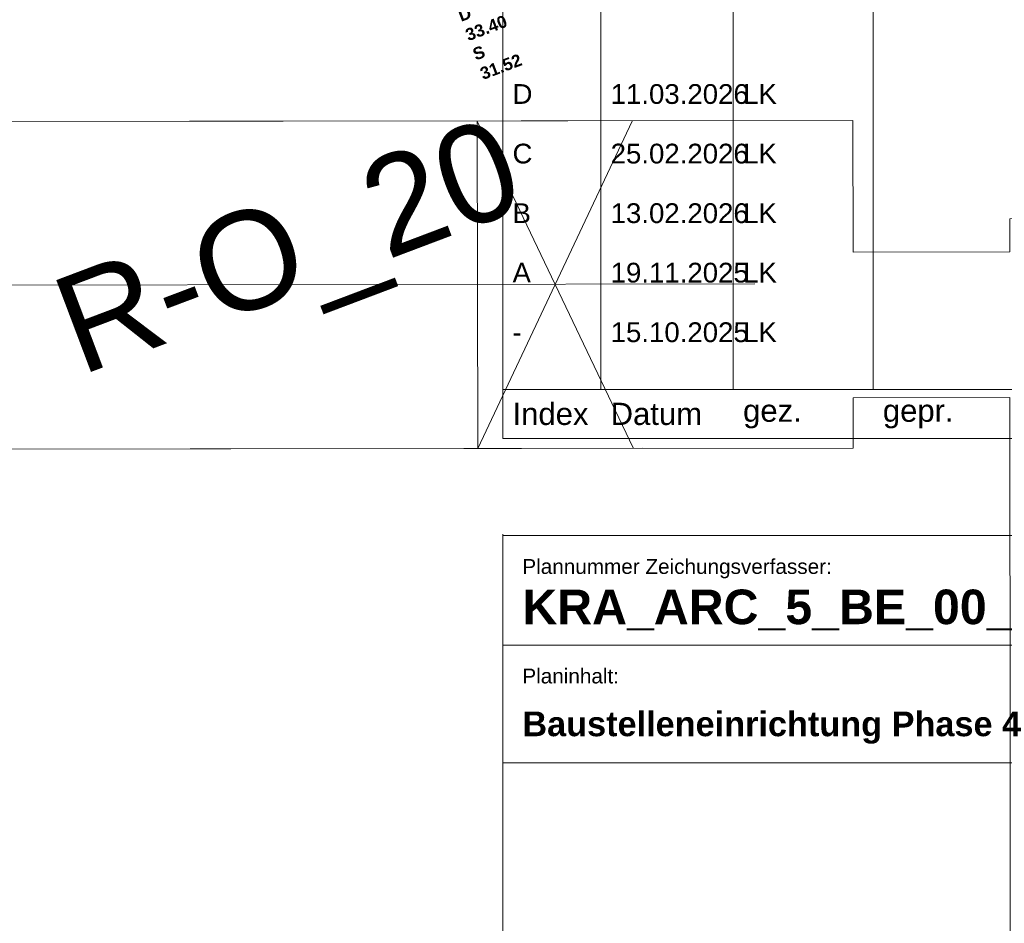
# Model space of a CAD drawing. Header units: metres. Extents: x -5203299 to 2078834, y 245743 to 5816291.
# Tile 219 of 256: x 366736 to 366786, y 5814041 to 5814087. Entities that reach past the tile are written whole.
import ezdxf

# ---------------------------------------------------------------- set-up
doc = ezdxf.new("R2010")
doc.units = ezdxf.units.M
doc.header["$LTSCALE"] = 0.5
for name, color, linetype, lineweight in [('02.00_Gebäude-Kaserne. Bestand', 7, 'Continuous', 9), ('70 -74 Zeichnungsblatt- 4 Plankopf Linie', 7, 'Continuous', 13), ('70 -74 Zeichnungsblatt- 5 Plankopf Text', 7, 'Continuous', 18), ('99.03_ALKIS (Januar 2020)-Gebäude', 7, 'Continuous', 9), ('Keine', 7, 'Continuous', 9)]:
    doc.layers.add(name, color=color, linetype=linetype, lineweight=lineweight)
for name, color, linetype, lineweight, true_color in [('99.04_Erschließung_VP-KRA_S-LP-Krampnitz 1.BA$0$E-RW-Schacht-Nr', 4, 'Continuous', 25, 0x00ffff), ('99.04_Erschließung_VP-KRA_S-LP-Krampnitz 1.BA$0$KR Planung Scha', 4, 'Continuous', 25, 0x00ffff), ('99.04_Erschließung_VP-KRA_S-LP-Krampnitz 1.BA$0$KR Planung Scha-2', 4, 'Continuous', 25, 0x00ffff)]:
    doc.layers.add(name, color=color, linetype=linetype, lineweight=lineweight, true_color=true_color)
doc.styles.add('Arial', font='arial.ttf')
doc.styles.add('Arial (bold)', font='arialbd.ttf')
doc.styles.add('Helvetica', font='txt')

# ---------------------------------------------------------------- blocks, each defined once
blk = doc.blocks.new('Gruppe-366')
at = {"layer": '99.04_Erschließung_VP-KRA_S-LP-Krampnitz 1.BA$0$KR Planung Scha', "linetype": 'Continuous', "lineweight": 0}
h = blk.add_hatch(color=4, dxfattribs=at)
h.paths.add_polyline_path([(168.016, -112.009), (167.889, -112.072), (167.778, -112.158), (167.685, -112.264), (167.614, -112.386), (167.569, -112.52), (167.551, -112.66), (167.56, -112.801), (167.597, -112.937), (167.66, -113.064), (167.746, -113.175), (167.852, -113.268), (167.974, -113.339), (168.108, -113.384), (168.248, -113.402), (168.389, -113.393), (168.525, -113.356), (168.652, -113.294), (168.763, -113.207), (168.856, -113.101), (168.927, -112.979), (168.972, -112.845), (168.99, -112.705), (168.981, -112.564), (168.944, -112.428), (168.881, -112.302), (168.795, -112.19), (168.689, -112.097), (168.567, -112.026), (168.433, -111.981), (168.293, -111.963), (168.152, -111.972)])
h.paths.add_polyline_path([(168.058, -112.121), (168.172, -112.091), (168.289, -112.083), (168.406, -112.098), (168.517, -112.136), (168.619, -112.194), (168.708, -112.272), (168.78, -112.365), (168.832, -112.471), (168.862, -112.584), (168.87, -112.701), (168.855, -112.818), (168.817, -112.93), (168.759, -113.031), (168.681, -113.12), (168.588, -113.192), (168.483, -113.244), (168.369, -113.274), (168.252, -113.282), (168.135, -113.267), (168.024, -113.229), (167.922, -113.171), (167.833, -113.093), (167.761, -113), (167.709, -112.895), (167.679, -112.781), (167.671, -112.664), (167.686, -112.547), (167.724, -112.436), (167.782, -112.334), (167.86, -112.245), (167.953, -112.173)])
at = {"layer": '99.04_Erschließung_VP-KRA_S-LP-Krampnitz 1.BA$0$KR Planung Scha', "color": 4, "lineweight": 5, "flags": 128}
blk.add_lwpolyline([(168.944, -112.428), (168.966, -112.495), (168.981, -112.564), (168.989, -112.635), (168.99, -112.705), (168.984, -112.776), (168.972, -112.845), (168.953, -112.913), (168.927, -112.979), (168.895, -113.042), (168.856, -113.101), (168.812, -113.157), (168.763, -113.207), (168.71, -113.253), (168.652, -113.294), (168.59, -113.328), (168.525, -113.356), (168.458, -113.378), (168.389, -113.393), (168.319, -113.401), (168.248, -113.402), (168.177, -113.397), (168.108, -113.384), (168.04, -113.365), (167.974, -113.339), (167.911, -113.307), (167.852, -113.268), (167.796, -113.225), (167.746, -113.175), (167.7, -113.122), (167.66, -113.064), (167.625, -113.002), (167.597, -112.937), (167.575, -112.87), (167.56, -112.801), (167.552, -112.731), (167.551, -112.66), (167.557, -112.59), (167.569, -112.52), (167.588, -112.452), (167.614, -112.386), (167.647, -112.323), (167.685, -112.264), (167.729, -112.209), (167.778, -112.158), (167.831, -112.112), (167.889, -112.072), (167.951, -112.037), (168.016, -112.009), (168.083, -111.987), (168.152, -111.972), (168.222, -111.964), (168.293, -111.963), (168.364, -111.969), (168.433, -111.981), (168.501, -112.001), (168.567, -112.026), (168.63, -112.059), (168.689, -112.097), (168.745, -112.141), (168.795, -112.19), (168.841, -112.244), (168.881, -112.302), (168.916, -112.363)], close=True, dxfattribs=at)
at = {"layer": '99.04_Erschließung_VP-KRA_S-LP-Krampnitz 1.BA$0$KR Planung Scha-2', "insert": (166.63, -121.496), "char_height": 0.625, "width": 2.65286, "attachment_point": 7, "rotation": 20.7002, "line_spacing_factor": 1.012097, "style": 'Arial (bold)'}
blk.add_mtext('R-O_20\\PD 33.40 \\PS 31.52', dxfattribs=at)
blk = doc.blocks.new('_23-07-06_Massenplan_TB_Weiterführende Schule (3D)')
at = {"layer": '02.00_Gebäude-Kaserne. Bestand'}
for p, q in [((117.847, -123.628), (185.47, -123.556)), ((166.326, -123.579), (166.355, -140.26)), ((174.275, -140.231), (166.326, -123.579)), ((166.355, -140.26), (174.231, -123.59)), ((122.858, -131.962), (180.488, -131.875)), ((165.649, -140.26), (137.157, -140.291)), ((174.771, -140.25), (165.649, -140.26))]:
    blk.add_line(p, q, dxfattribs=at)
at = {"layer": '99.03_ALKIS (Januar 2020)-Gebäude', "flags": 128}
blk.add_lwpolyline([(185.491, -140.236), (117.873, -140.312), (117.867, -137.695), (109.873, -137.701), (109.992, -210.381), (93.572, -210.439), (93.496, -146.103), (62.736, -146.148), (62.694, -129.712), (93.457, -129.676), (93.445, -128.654), (109.86, -128.641), (109.876, -130.324), (117.855, -130.334), (117.842, -123.626), (185.474, -123.555), (185.486, -130.264), (193.486, -130.245), (193.482, -128.568), (209.868, -128.533), (209.965, -210.266), (193.538, -210.304), (193.478, -137.666), (185.497, -137.678)], close=True, dxfattribs=at)
at = {"layer": '99.04_Erschließung_VP-KRA_S-LP-Krampnitz 1.BA$0$KR Planung Scha'}
blk.add_blockref('Gruppe-366', (0, 0), dxfattribs=at)
at = {"layer": '99.04_Erschließung_VP-KRA_S-LP-Krampnitz 1.BA$0$E-RW-Schacht-Nr', "insert": (144.342, -131.885), "char_height": 5, "attachment_point": 1, "rotation": 20.7002, "line_spacing_factor": 0.252012, "style": 'Arial'}
blk.add_mtext('R-O_20', dxfattribs=at)
blk = doc.blocks.new('Gruppe-12350')
at = {"layer": '70 -74 Zeichnungsblatt- 4 Plankopf Linie'}
for p, q in [((0.40945, 0.4155), (0.40945, -0.11361)), ((0.41945, -0.10861), (0.41945, 0.03998)), ((0.43295, -0.10861), (0.43295, 0.03998)), ((0.4472, -0.10861), (0.4472, 0.03998)), ((0.58945, -0.10861), (0.40945, -0.10861)), ((0.58945, -0.11361), (0.40945, -0.11361)), ((0.40945, -0.12334), (0.40945, -0.4155)), ((0.58945, -0.1235), (0.40945, -0.1235)), ((0.58945, -0.13466), (0.40945, -0.13466)), ((0.58945, -0.14666), (0.40945, -0.14666))]:
    blk.add_line(p, q, dxfattribs=at)
at = {"layer": '70 -74 Zeichnungsblatt- 5 Plankopf Text'}
for s, insert, char_height, width, attachment_point, line_spacing_factor, style in [('Index', (0.41045, -0.11111), 0.002265, 0.008, 4, 0.970891, 'Arial'), ('Datum', (0.42045, -0.11111), 0.002265, 0.02, 4, 0.970891, 'Arial'), ('gez.', (0.43395, -0.11111), 0.002265, 0.008, 4, 0.970891, 'Arial'), ('gepr.', (0.4482, -0.11111), 0.002265, 0.008, 4, 0.970891, 'Arial'), ('KRA_ARC_5_BE_00_004_Q_D', (0.41145, -0.129), 0.0035241, 0.1612116, 1, 0.996218, 'Arial (bold)'), ('Baustelleneinrichtung Phase 4', (0.41145, -0.14142), 0.0025172, 0.089, 1, 0.996218, 'Arial (bold)')]:
    blk.add_mtext(s, dxfattribs=dict(at, insert=insert, char_height=char_height, width=width, attachment_point=attachment_point, line_spacing_factor=line_spacing_factor, style=style))
at = {"layer": '70 -74 Zeichnungsblatt- 5 Plankopf Text', "char_height": 0.0015105, "attachment_point": 1, "line_spacing_factor": 0.970891, "style": 'Arial'}
for s, insert in [('Plannummer Zeichungsverfasser: ', (0.41145, -0.12589)), ('Planinhalt:', (0.41145, -0.13705))]:
    blk.add_mtext(s, dxfattribs=dict(at, insert=insert))
blk = doc.blocks.new('Plankopf')
at = {"layer": '70 -74 Zeichnungsblatt- 4 Plankopf Linie', "color": 7, "transparency": 33554687}
blk.add_blockref('Gruppe-12350', (0, 0), dxfattribs=at)
at = {"layer": '70 -74 Zeichnungsblatt- 4 Plankopf Linie', "color": 0, "flags": 1}
for tag in ['Approval', 'Approval', 'Approval', 'Approval', 'Approval', 'AR_Genehmigt_-_Datum', 'Auto_Generate_Page_Number', 'Auto_Total_Num_Sheets', 'Auftraggeber', 'Auftraggeber_Zusatz_-1-', 'Auftraggeber_Zusatz_-2-', 'Architekt', 'Architekt_Zusatz_-1-', 'Architekt_Zusatz_-2-', 'Approval', 'Current_Plot_Date', 'Scale', 'Sheet_Number', 'Sheet_Title', 'Teil', 'Gewerk', 'Total_Num_Sheets', 'Tragwerksplanung', 'Tragwerksplanung_Zusatz_-1-', 'Tragwerksplanung_Zusatz_-2-', 'Geschäftszeichen', 'Zone', 'Zone', 'Zone', 'Zone', 'Zone', 'Status', 'TGA', 'TGA_Zusatz_-1-', 'TGA_Zusatz_-2-', 'Zone', 'Number', 'Publish_Date', 'Number', 'Publish_Date', 'Number', 'Publish_Date', 'Number', 'Publish_Date', 'Number', 'Publish_Date', 'Planungsgrundlagen', 'Plot_Date_Format', 'BH_Genehmigt_-_Datum', 'Papiermaße', 'Ebene', 'Page_Number', 'Plannummer_Fachplaner', 'File_Name', 'File_Name_Include_Path', 'Projektname_Zusatz', 'Project_Address', 'Landschaftsarchitekt', 'Landschaftsarchitekten_Zusatz-1-', 'Landschaftsarchitekten_Zusatz_-2-', 'Höhe_üNHN', 'Leistungsphase', 'Number', 'Publish_Date', 'Recipients', 'Recipients', 'Recipients', 'Recipients', 'Recipients', 'Project_Date', 'Project_ID', 'Project_Name', 'Recipients', 'Date', 'Note', 'Date', 'Note', 'Date', 'Note', 'Date', 'Note', 'Date', 'Note', 'Format', 'Date', 'Date', 'Note']:
    blk.add_attdef(tag, (-0.5945, -0.4205), '', height=0.00018, dxfattribs=at)
at = {"layer": '70 -74 Zeichnungsblatt- 5 Plankopf Text', "attachment_point": 1, "line_spacing_factor": 0.970891, "style": 'Helvetica'}
for s, insert, char_height, width in [('D', (0.41045, -0.0775), 0.00201, 0.008), ('11.03.2026', (0.42045, -0.0775), 0.002014, 0.0115029), ('LK', (0.43395, -0.0775), 0.002014, 0.0122808), ('C', (0.41045, -0.08357), 0.00201, 0.008), ('25.02.2026', (0.42045, -0.08357), 0.002014, 0.0115029), ('LK', (0.43395, -0.08357), 0.002014, 0.0122808), ('B', (0.41045, -0.08964), 0.00201, 0.008), ('13.02.2026', (0.42045, -0.08964), 0.002014, 0.0115029), ('LK', (0.43395, -0.08964), 0.002014, 0.0122808), ('A', (0.41045, -0.0957), 0.00201, 0.008), ('19.11.2025', (0.42045, -0.0957), 0.002014, 0.0115029), ('LK', (0.43395, -0.0957), 0.002014, 0.0122808), ('15.10.2025', (0.42045, -0.10177), 0.002014, 0.0115029), ('LK', (0.43395, -0.10177), 0.002014, 0.0122808), ('-', (0.41045, -0.10177), 0.00201, 0.008)]:
    blk.add_mtext(s, dxfattribs=dict(at, insert=insert, char_height=char_height, width=width))

msp = doc.modelspace()

# ---------------------------------------------------------------- block references
at = {"layer": 'Keine', "color": 1}
msp.add_blockref('_23-07-06_Massenplan_TB_Weiterführende Schule (3D)', (366592.803, 5814205.708), dxfattribs=at)

# ---------------------------------------------------------------- next in the draw order: block references
at = {"layer": '70 -74 Zeichnungsblatt- 4 Plankopf Linie', "xscale": 500, "yscale": 500, "zscale": 500}
msp.add_blockref('Plankopf', (366555.71, 5814122.76), dxfattribs=at)

doc.saveas('drawing.dxf')
